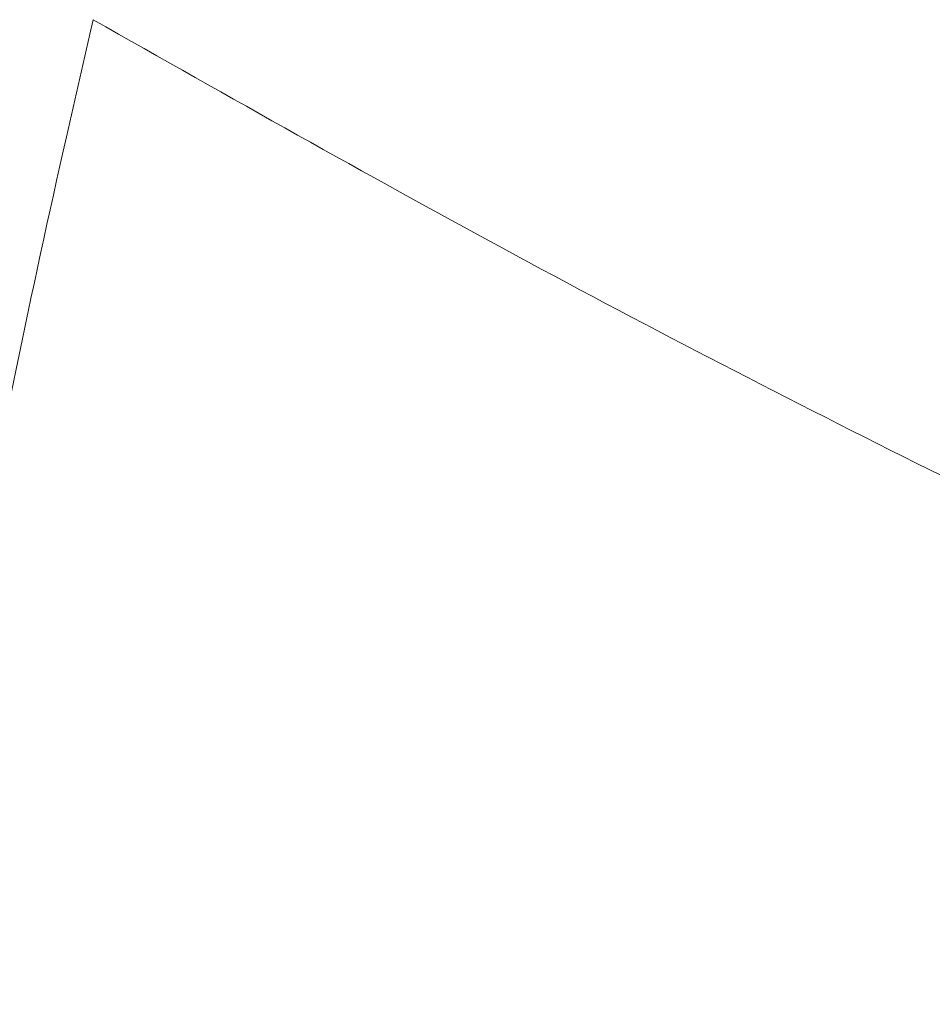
# Model space of a CAD drawing. Header units: millimetres. Extents: x 8 to 587, y 12 to 540.
# Tile 121 of 256: x 522.003 to 522.583, y 141.257 to 141.884. Entities that reach past the tile are written whole.
import ezdxf

# ---------------------------------------------------------------- set-up
doc = ezdxf.new("R2010")
doc.units = ezdxf.units.MM

msp = doc.modelspace()

# ---------------------------------------------------------------- linework, layer by layer
at = {"color": 252, "linetype": 'Continuous', "lineweight": 0}
msp.add_open_spline([(522.04945, 141.8837), (522.13613, 141.83462), (522.30953, 141.73645), (522.57262, 141.60028), (522.8376, 141.47244), (523.10512, 141.35362), (523.37488, 141.24389), (523.64536, 141.14417), (523.91555, 141.0549), (524.17146, 140.98029), (524.41396, 140.91856), (524.64268, 140.86836), (524.8707, 140.82667), (525.09744, 140.79395), (525.31571, 140.77134), (525.52532, 140.75828), (525.72589, 140.75432), (525.92323, 140.75957), (526.11639, 140.77455), (526.29394, 140.79841), (526.45603, 140.82969), (526.60289, 140.86694), (526.73289, 140.90898), (526.84679, 140.95402), (526.94564, 141.00023), (527.03934, 141.05196), (527.12771, 141.10965), (527.20994, 141.17371), (527.28515, 141.24438), (527.35204, 141.32132), (527.40958, 141.4044), (527.45406, 141.48853), (527.48662, 141.57246), (527.50891, 141.65494), (527.52275, 141.74233), (527.52714, 141.83456), (527.52152, 141.93134), (527.50689, 142.02176), (527.48682, 142.10443), (527.47044, 142.15407), (527.46225, 142.17889)], degree=3, knots=[0, 0, 0, 0, 0.039116, 0.078246, 0.117376, 0.156492, 0.195896, 0.2353, 0.274165, 0.31303, 0.346035, 0.379062, 0.412093, 0.445112, 0.478109, 0.50817, 0.538266, 0.568364, 0.598442, 0.628489, 0.653479, 0.678479, 0.703465, 0.722607, 0.741766, 0.760921, 0.780056, 0.799502, 0.819003, 0.838509, 0.857986, 0.877411, 0.893502, 0.909607, 0.925695, 0.942427, 0.959179, 0.975908, 0.987954, 1, 1, 1, 1], dxfattribs=at)
msp.add_open_spline([(522.0028, 140.80848), (521.97311, 140.96827), (521.91372, 141.28786), (522.00421, 141.68508), (522.04945, 141.8837)], degree=3, dxfattribs=at)

doc.saveas('drawing.dxf')
